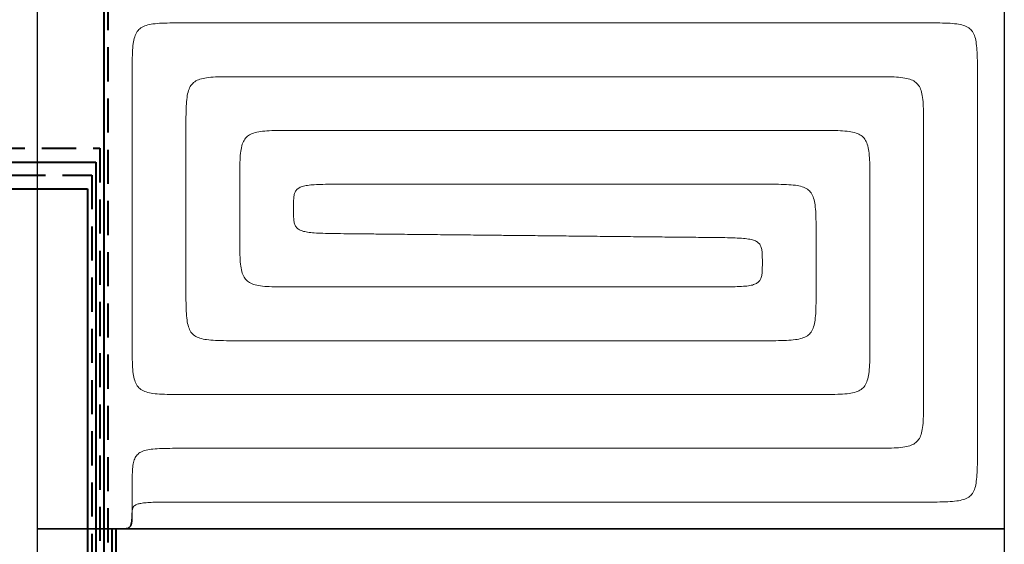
# Model space of a CAD drawing. Header units: millimetres. Extents: x 206445 to 335272, y 14092 to 100072.
# Tile 36 of 38: x 323040 to 326702, y 53362 to 55313. Entities that reach past the tile are written whole.
import ezdxf
from ezdxf.lldxf.tags import DXFTag

# ---------------------------------------------------------------- set-up
doc = ezdxf.new("R2010")
doc.units = ezdxf.units.MM
doc.linetypes.add('DASHED', pattern=[19.05, 12.7, -6.35])
doc.layers.add('IS_Ogrzewanie_płaszczyznowe', color=7, linetype='SOLID', true_color=0x008000)
doc.layers.add('IS_Powrót', color=5, linetype='DASHED', lineweight=35, true_color=0x0000ff)
doc.layers.add('IS_Zasilanie', color=1, linetype='SOLID', lineweight=35, true_color=0xff0000)
doc.layers.add('IS_Rys.pętli_o.p._Powrót', color=251, linetype='DASH', lineweight=0)
doc.layers.add('IS_Rys.pętli_o.p._Zasilanie', color=76, linetype='SOLID', lineweight=0)
tags = doc.linetypes.add('DASH', pattern=[15, 10, -5]).pattern_tags.tags
tags[6:7] = [DXFTag(74, 4), DXFTag(75, 0), DXFTag(340, '0'), DXFTag(46, 0.0), DXFTag(50, 0.0), DXFTag(44, 0.0), DXFTag(45, 0.0)]
tags[4:5] = [DXFTag(74, 4), DXFTag(75, 0), DXFTag(340, '0'), DXFTag(46, 0.0), DXFTag(50, 0.0), DXFTag(44, 0.0), DXFTag(45, 0.0)]
tags = doc.linetypes.add('SOLID', pattern=[10, 10, 0]).pattern_tags.tags
tags[6:7] = [DXFTag(74, 4), DXFTag(75, 0), DXFTag(340, '0'), DXFTag(46, 0.0), DXFTag(50, 0.0), DXFTag(44, 0.0), DXFTag(45, 0.0)]
tags[4:5] = [DXFTag(74, 4), DXFTag(75, 0), DXFTag(340, '0'), DXFTag(46, 0.0), DXFTag(50, 0.0), DXFTag(44, 0.0), DXFTag(45, 0.0)]

msp = doc.modelspace()

# ---------------------------------------------------------------- linework, layer by layer
at = {"layer": 'IS_Ogrzewanie_płaszczyznowe'}
for p, q in [((323106.5, 53418.7), (323106.5, 55400.7)), ((326702.2, 55400.7), (326702.2, 53418.7)), ((326702.2, 53418.7), (323106.5, 53418.7)), ((323106.5, 51436.7), (323106.5, 53418.7)), ((323106.5, 53418.7), (326702.2, 53418.7)), ((326702.2, 53418.7), (326702.2, 51436.7))]:
    msp.add_line(p, q, dxfattribs=at)
at = {"layer": 'IS_Powrót', "color": 4, "lineweight": 40, "ltscale": 10}
for p, q in [((323367.9, 55400.7), (323367.9, 46915.3)), ((320645.9, 54834.5), (323337.6, 54834.5)), ((323337.6, 54834.5), (323337.6, 46945.6)), ((320341.7, 54734.5), (323307.6, 54734.5)), ((323307.6, 54734.5), (323307.6, 46975.6)), ((323397.9, 53418.7), (323397.9, 46885.3))]:
    msp.add_line(p, q, dxfattribs=at)
at = {"layer": 'IS_Rys.pętli_o.p._Powrót', "ltscale": 10}
for points, knots in [([(323858.2, 55100.7), (323841.6, 55100.7), (323811.5, 55100.8), (323770.4, 55100), (323737.3, 55097.6), (323711.1, 55092.5), (323690.5, 55083.4), (323675.6, 55068.5), (323666.5, 55047.9), (323661.4, 55021.7), (323658.9, 54988.6), (323658.2, 54947.5), (323658.2, 54917.3), (323658.2, 54900.7)], [0, 0, 0, 0, 4.973727, 9.047211, 12.320392, 14.919985, 17.03704, 18.970826, 21.087881, 23.687474, 26.960655, 31.034139, 36.007866, 36.007866, 36.007866, 36.007866]), ([(326202.2, 55100.7), (326184, 55100.7), (326115.9, 55100.7), (325973.3, 55100.7), (325756.7, 55100.7), (325487.2, 55100.7), (325186.1, 55100.7), (324874.4, 55100.7), (324573.2, 55100.7), (324303.8, 55100.7), (324087.2, 55100.7), (323944.5, 55100.7), (323876.4, 55100.7), (323858.2, 55100.7)], [0, 0, 0, 0, 5.459377, 20.428637, 42.794473, 70.443576, 101.262641, 133.138359, 163.957424, 191.606527, 213.972363, 228.941623, 234.401, 234.401, 234.401, 234.401]), ([(326402.2, 54900.7), (326402.2, 54917.3), (326402.2, 54947.5), (326401.5, 54988.6), (326399, 55021.7), (326394, 55047.9), (326384.8, 55068.5), (326370, 55083.4), (326349.4, 55092.5), (326323.1, 55097.6), (326290, 55100), (326249, 55100.8), (326218.8, 55100.7), (326202.2, 55100.7)], [0, 0, 0, 0, 4.973727, 9.047211, 12.320392, 14.919985, 17.03704, 18.970826, 21.087881, 23.687474, 26.960655, 31.034139, 36.007866, 36.007866, 36.007866, 36.007866]), ([(323658.2, 54900.7), (323658.2, 54896.2), (323658.2, 54879.3), (323658.2, 54843.9), (323658.2, 54790.1), (323658.2, 54723.2), (323658.2, 54648.4), (323658.2, 54571.1), (323658.2, 54496.3), (323658.2, 54429.4), (323658.2, 54375.6), (323658.2, 54340.2), (323658.2, 54323.3), (323658.2, 54318.7)], [0, 0, 0, 0, 1.355522, 5.072276, 10.625545, 17.490609, 25.14275, 33.05725, 40.709391, 47.574455, 53.127724, 56.844478, 58.2, 58.2, 58.2, 58.2]), ([(326402.2, 53918.7), (326402.2, 53926.4), (326402.2, 53954.9), (326402.2, 54014.7), (326402.2, 54105.4), (326402.2, 54218.3), (326402.2, 54344.5), (326402.2, 54475), (326402.2, 54601.2), (326402.2, 54714.1), (326402.2, 54804.8), (326402.2, 54864.6), (326402.2, 54893.1), (326402.2, 54900.7)], [0, 0, 0, 0, 2.287153, 8.558377, 17.928325, 29.511645, 42.42299, 55.77701, 68.688355, 80.271675, 89.641623, 95.912847, 98.2, 98.2, 98.2, 98.2]), ([(324258.2, 54700.7), (324241.6, 54700.7), (324211.5, 54700.8), (324170.4, 54700.4), (324137.5, 54699.3), (324111.7, 54697.1), (324092, 54693.2), (324077.2, 54687.1), (324067.1, 54677.7), (324061.5, 54665.2), (324059, 54649.8), (324058.2, 54631), (324058.2, 54617.3), (324058.2, 54609.7)], [0, 0, 0, 0, 4.973709, 9.046116, 12.309409, 14.861422, 16.814802, 18.317084, 19.57966, 20.861909, 22.372751, 24.228552, 26.491637, 26.491637, 26.491637, 26.491637]), ([(325802.2, 54700.7), (325790.2, 54700.7), (325745.4, 54700.7), (325651.4, 54700.7), (325508.7, 54700.7), (325331.2, 54700.7), (325132.9, 54700.7), (324927.6, 54700.7), (324729.2, 54700.7), (324551.7, 54700.7), (324409, 54700.7), (324315.1, 54700.7), (324270.2, 54700.7), (324258.2, 54700.7)], [0, 0, 0, 0, 3.596116, 13.456436, 28.188913, 46.401503, 66.70216, 87.69884, 107.999497, 126.212087, 140.944564, 150.804884, 154.401, 154.401, 154.401, 154.401]), ([(326002.2, 54500.7), (326002.2, 54517.3), (326002.2, 54547.5), (326001.5, 54588.6), (325999, 54621.7), (325994, 54647.9), (325984.8, 54668.5), (325970, 54683.4), (325949.4, 54692.5), (325923.1, 54697.6), (325890, 54700), (325849, 54700.8), (325818.8, 54700.7), (325802.2, 54700.7)], [0, 0, 0, 0, 4.973727, 9.047211, 12.320392, 14.919985, 17.03704, 18.970826, 21.087881, 23.687474, 26.960655, 31.034139, 36.007866, 36.007866, 36.007866, 36.007866]), ([(324058.2, 54609.7), (324058.2, 54602.2), (324058.2, 54588.5), (324059, 54569.7), (324061.5, 54554.3), (324067.1, 54541.7), (324077.2, 54532.2), (324092, 54525.9), (324111.7, 54521.9), (324137.5, 54519.4), (324170.4, 54517.9), (324211.5, 54517.2), (324241.6, 54516.9), (324258.2, 54516.7)], [0, 0, 0, 0, 2.26324, 4.120124, 5.633857, 6.921266, 8.190331, 9.698447, 11.656027, 14.210637, 17.475269, 21.54817, 26.521949, 26.521949, 26.521949, 26.521949]), ([(324258.2, 54516.7), (324263.4, 54516.6), (324282.9, 54516.4), (324323.8, 54516), (324385.9, 54515.4), (324463.2, 54514.6), (324549.5, 54513.7), (324638.9, 54512.8), (324725.2, 54511.9), (324802.5, 54511.1), (324864.6, 54510.4), (324905.5, 54510), (324925, 54509.8), (324930.2, 54509.7)], [0, 0, 0, 0, 1.565259, 5.857097, 12.269609, 20.196888, 29.033026, 38.172118, 47.008256, 54.935535, 61.348047, 65.639886, 67.205144, 67.205144, 67.205144, 67.205144]), ([(326002.2, 54318.7), (326002.2, 54320.2), (326002.2, 54325.4), (326002.2, 54336.5), (326002.2, 54353.3), (326002.2, 54374.3), (326002.2, 54397.6), (326002.2, 54421.9), (326002.2, 54445.2), (326002.2, 54466.2), (326002.2, 54483), (326002.2, 54494), (326002.2, 54499.3), (326002.2, 54500.7)], [0, 0, 0, 0, 0.423892, 1.586176, 3.322765, 5.469572, 7.862509, 10.337491, 12.730428, 14.877235, 16.613824, 17.776108, 18.2, 18.2, 18.2, 18.2]), ([(323658.2, 54318.7), (323658.2, 54302.2), (323658.2, 54272), (323658.9, 54230.9), (323661.4, 54197.8), (323666.5, 54171.6), (323675.6, 54151), (323690.5, 54136.1), (323711.1, 54127), (323737.3, 54121.9), (323770.4, 54119.5), (323811.5, 54118.7), (323841.6, 54118.7), (323858.2, 54118.7)], [0, 0, 0, 0, 4.973727, 9.047211, 12.320392, 14.919985, 17.03704, 18.970826, 21.087881, 23.687474, 26.960655, 31.034139, 36.007866, 36.007866, 36.007866, 36.007866]), ([(325802.2, 54118.7), (325818.8, 54118.7), (325849, 54118.7), (325890, 54119.5), (325923.1, 54121.9), (325949.4, 54127), (325970, 54136.1), (325984.8, 54151), (325994, 54171.6), (325999, 54197.8), (326001.5, 54230.9), (326002.2, 54272), (326002.2, 54302.2), (326002.2, 54318.7)], [0, 0, 0, 0, 4.973727, 9.047211, 12.320392, 14.919985, 17.03704, 18.970826, 21.087881, 23.687474, 26.960655, 31.034139, 36.007866, 36.007866, 36.007866, 36.007866]), ([(323858.2, 54118.7), (323873.3, 54118.7), (323929.8, 54118.7), (324048.1, 54118.7), (324227.7, 54118.7), (324451.2, 54118.7), (324701, 54118.7), (324959.5, 54118.7), (325209.2, 54118.7), (325432.7, 54118.7), (325612.3, 54118.7), (325730.7, 54118.7), (325787.1, 54118.7), (325802.2, 54118.7)], [0, 0, 0, 0, 4.527747, 16.942536, 35.491693, 58.422539, 83.9824, 110.4186, 135.978461, 158.909307, 177.458464, 189.873253, 194.401, 194.401, 194.401, 194.401]), ([(326202.2, 53718.7), (326218.8, 53718.7), (326249, 53718.7), (326290, 53719.5), (326323.1, 53721.9), (326349.4, 53727), (326370, 53736.1), (326384.8, 53751), (326394, 53771.6), (326399, 53797.8), (326401.5, 53830.9), (326402.2, 53872), (326402.2, 53902.2), (326402.2, 53918.7)], [0, 0, 0, 0, 4.973727, 9.047211, 12.320392, 14.919985, 17.03704, 18.970826, 21.087881, 23.687474, 26.960655, 31.034139, 36.007866, 36.007866, 36.007866, 36.007866]), ([(323458.2, 53568.7), (323458.2, 53581.2), (323458.2, 53603.8), (323458.9, 53634.6), (323461.4, 53659.6), (323466.6, 53679.5), (323476.2, 53695.2), (323491.2, 53706), (323511.4, 53712.6), (323537.4, 53716.4), (323570.4, 53718.2), (323611.5, 53718.8), (323641.6, 53718.7), (323658.2, 53718.7)], [0, 0, 0, 0, 3.730308, 6.786214, 9.248352, 11.232424, 12.932028, 14.641269, 16.669656, 19.243106, 22.510836, 26.583726, 31.557443, 31.557443, 31.557443, 31.557443]), ([(323658.2, 53718.7), (323678, 53718.7), (323751.9, 53718.7), (323906.7, 53718.7), (324141.8, 53718.7), (324434.2, 53718.7), (324761.1, 53718.7), (325099.4, 53718.7), (325426.2, 53718.7), (325718.7, 53718.7), (325953.7, 53718.7), (326108.6, 53718.7), (326182.5, 53718.7), (326202.2, 53718.7)], [0, 0, 0, 0, 5.925192, 22.171687, 46.445863, 76.454095, 109.902761, 144.498239, 177.946905, 207.955137, 232.229313, 248.475808, 254.401, 254.401, 254.401, 254.401]), ([(323422, 53418.7), (323425, 53418.7), (323430.5, 53418.7), (323438.1, 53419.3), (323444.5, 53421.4), (323449.6, 53426.1), (323453, 53433.7), (323455.2, 53444.3), (323456.7, 53458.9), (323457.6, 53478.2), (323458.1, 53502.9), (323458.2, 53533.7), (323458.2, 53556.3), (323458.2, 53568.7)], [0, 0, 0, 0, 0.899689, 1.640448, 2.267895, 2.888257, 3.6575, 4.712447, 6.153271, 8.060507, 10.506582, 13.560736, 17.291015, 17.291015, 17.291015, 17.291015]), ([(323385.9, 53418.7), (323386.1, 53418.7), (323387.2, 53418.7), (323389.4, 53418.7), (323392.7, 53418.7), (323396.9, 53418.7), (323401.5, 53418.7), (323406.4, 53418.7), (323411, 53418.7), (323415.2, 53418.7), (323418.5, 53418.7), (323420.7, 53418.7), (323421.8, 53418.7), (323422, 53418.7)], [0, 0, 0, 0, 0.084254, 0.315274, 0.660445, 1.087153, 1.562782, 2.054718, 2.530347, 2.957055, 3.302226, 3.533246, 3.6175, 3.6175, 3.6175, 3.6175])]:
    msp.add_open_spline(points, degree=3, knots=knots, dxfattribs=at)
at = {"layer": 'IS_Rys.pętli_o.p._Zasilanie', "ltscale": 10}
for points, knots in [([(323658.2, 55300.7), (323641.6, 55300.7), (323611.5, 55300.8), (323570.4, 55300), (323537.3, 55297.6), (323511.1, 55292.5), (323490.5, 55283.4), (323475.6, 55268.5), (323466.5, 55247.9), (323461.4, 55221.7), (323458.9, 55188.6), (323458.2, 55147.5), (323458.2, 55117.3), (323458.2, 55100.7)], [0, 0, 0, 0, 4.973727, 9.047211, 12.320392, 14.919985, 17.03704, 18.970826, 21.087881, 23.687474, 26.960655, 31.034139, 36.007866, 36.007866, 36.007866, 36.007866]), ([(326402.2, 55300.7), (326380.9, 55300.7), (326301.2, 55300.7), (326134.2, 55300.7), (325880.6, 55300.7), (325565.2, 55300.7), (325212.7, 55300.7), (324847.8, 55300.7), (324495.2, 55300.7), (324179.8, 55300.7), (323926.2, 55300.7), (323759.2, 55300.7), (323679.5, 55300.7), (323658.2, 55300.7)], [0, 0, 0, 0, 6.391008, 23.914738, 50.097252, 82.464613, 118.542881, 155.858119, 191.936387, 224.303748, 250.486262, 268.009992, 274.401, 274.401, 274.401, 274.401]), ([(326602.2, 55100.7), (326602.2, 55117.3), (326602.2, 55147.5), (326601.5, 55188.6), (326599, 55221.7), (326594, 55247.9), (326584.8, 55268.5), (326570, 55283.4), (326549.4, 55292.5), (326523.1, 55297.6), (326490, 55300), (326449, 55300.8), (326418.8, 55300.7), (326402.2, 55300.7)], [0, 0, 0, 0, 4.973727, 9.047211, 12.320392, 14.919985, 17.03704, 18.970826, 21.087881, 23.687474, 26.960655, 31.034139, 36.007866, 36.007866, 36.007866, 36.007866]), ([(323458.2, 55100.7), (323458.2, 55093.1), (323458.2, 55064.6), (323458.2, 55004.8), (323458.2, 54914.1), (323458.2, 54801.2), (323458.2, 54675), (323458.2, 54544.5), (323458.2, 54418.3), (323458.2, 54305.4), (323458.2, 54214.7), (323458.2, 54154.9), (323458.2, 54126.4), (323458.2, 54118.7)], [0, 0, 0, 0, 2.287153, 8.558377, 17.928325, 29.511645, 42.42299, 55.77701, 68.688355, 80.271675, 89.641623, 95.912847, 98.2, 98.2, 98.2, 98.2]), ([(326602.2, 53718.7), (326602.2, 53729.5), (326602.2, 53769.6), (326602.2, 53853.7), (326602.2, 53981.4), (326602.2, 54140.3), (326602.2, 54317.9), (326602.2, 54501.6), (326602.2, 54679.2), (326602.2, 54838.1), (326602.2, 54965.8), (326602.2, 55049.9), (326602.2, 55090), (326602.2, 55100.7)], [0, 0, 0, 0, 3.218783, 12.044478, 25.231104, 41.532682, 59.703231, 78.496769, 96.667318, 112.968896, 126.155522, 134.981217, 138.2, 138.2, 138.2, 138.2]), ([(324058.2, 54900.7), (324041.6, 54900.7), (324011.5, 54900.8), (323970.4, 54900), (323937.3, 54897.6), (323911.1, 54892.5), (323890.5, 54883.4), (323875.6, 54868.5), (323866.5, 54847.9), (323861.4, 54821.7), (323858.9, 54788.6), (323858.2, 54747.5), (323858.2, 54717.3), (323858.2, 54700.7)], [0, 0, 0, 0, 4.973727, 9.047211, 12.320392, 14.919985, 17.03704, 18.970826, 21.087881, 23.687474, 26.960655, 31.034139, 36.007866, 36.007866, 36.007866, 36.007866]), ([(326002.2, 54900.7), (325987.1, 54900.7), (325930.7, 54900.7), (325812.3, 54900.7), (325632.7, 54900.7), (325409.2, 54900.7), (325159.5, 54900.7), (324901, 54900.7), (324651.2, 54900.7), (324427.7, 54900.7), (324248.1, 54900.7), (324129.8, 54900.7), (324073.3, 54900.7), (324058.2, 54900.7)], [0, 0, 0, 0, 4.527747, 16.942536, 35.491693, 58.422539, 83.9824, 110.4186, 135.978461, 158.909307, 177.458464, 189.873253, 194.401, 194.401, 194.401, 194.401]), ([(326202.2, 54700.7), (326202.2, 54717.3), (326202.2, 54747.5), (326201.5, 54788.6), (326199, 54821.7), (326194, 54847.9), (326184.8, 54868.5), (326170, 54883.4), (326149.4, 54892.5), (326123.1, 54897.6), (326090, 54900), (326049, 54900.8), (326018.8, 54900.7), (326002.2, 54900.7)], [0, 0, 0, 0, 4.973727, 9.047211, 12.320392, 14.919985, 17.03704, 18.970826, 21.087881, 23.687474, 26.960655, 31.034139, 36.007866, 36.007866, 36.007866, 36.007866]), ([(323858.2, 54700.7), (323858.2, 54699.3), (323858.2, 54694), (323858.2, 54683), (323858.2, 54666.2), (323858.2, 54645.2), (323858.2, 54621.9), (323858.2, 54597.6), (323858.2, 54574.3), (323858.2, 54553.3), (323858.2, 54536.5), (323858.2, 54525.4), (323858.2, 54520.2), (323858.2, 54518.7)], [0, 0, 0, 0, 0.423892, 1.586176, 3.322765, 5.469572, 7.862509, 10.337491, 12.730428, 14.877235, 16.613824, 17.776108, 18.2, 18.2, 18.2, 18.2]), ([(326202.2, 54118.7), (326202.2, 54123.3), (326202.2, 54140.2), (326202.2, 54175.6), (326202.2, 54229.4), (326202.2, 54296.3), (326202.2, 54371.1), (326202.2, 54448.4), (326202.2, 54523.2), (326202.2, 54590.1), (326202.2, 54643.9), (326202.2, 54679.3), (326202.2, 54696.2), (326202.2, 54700.7)], [0, 0, 0, 0, 1.355522, 5.072276, 10.625545, 17.490609, 25.14275, 33.05725, 40.709391, 47.574455, 53.127724, 56.844478, 58.2, 58.2, 58.2, 58.2]), ([(323858.2, 54518.7), (323858.2, 54502.2), (323858.2, 54472), (323858.9, 54430.9), (323861.4, 54397.8), (323866.5, 54371.6), (323875.6, 54351), (323890.5, 54336.1), (323911.1, 54327), (323937.3, 54321.9), (323970.4, 54319.5), (324011.5, 54318.7), (324041.6, 54318.7), (324058.2, 54318.7)], [0, 0, 0, 0, 4.973727, 9.047211, 12.320392, 14.919985, 17.03704, 18.970826, 21.087881, 23.687474, 26.960655, 31.034139, 36.007866, 36.007866, 36.007866, 36.007866]), ([(325602.2, 54502.8), (325597, 54502.9), (325577.5, 54503.1), (325536.6, 54503.5), (325474.5, 54504.1), (325397.2, 54504.9), (325310.9, 54505.8), (325221.5, 54506.7), (325135.2, 54507.6), (325058, 54508.4), (324995.9, 54509.1), (324955, 54509.5), (324935.4, 54509.7), (324930.2, 54509.7)], [0, 0, 0, 0, 1.565259, 5.857097, 12.269609, 20.196888, 29.033026, 38.172118, 47.008256, 54.935535, 61.348047, 65.639886, 67.205144, 67.205144, 67.205144, 67.205144]), ([(325802.2, 54409.7), (325802.2, 54417.3), (325802.2, 54431), (325801.5, 54449.8), (325799, 54465.2), (325793.4, 54477.8), (325783.2, 54487.3), (325768.5, 54493.6), (325748.8, 54497.6), (325722.9, 54500.1), (325690, 54501.6), (325649, 54502.3), (325618.8, 54502.6), (325602.2, 54502.8)], [0, 0, 0, 0, 2.26324, 4.120124, 5.633857, 6.921266, 8.190331, 9.698447, 11.656027, 14.210637, 17.475269, 21.54817, 26.521949, 26.521949, 26.521949, 26.521949]), ([(325602.2, 54318.7), (325618.8, 54318.7), (325649, 54318.7), (325690, 54319.1), (325722.9, 54320.2), (325748.8, 54322.4), (325768.5, 54326.3), (325783.2, 54332.4), (325793.4, 54341.8), (325799, 54354.3), (325801.5, 54369.7), (325802.2, 54388.5), (325802.2, 54402.2), (325802.2, 54409.7)], [0, 0, 0, 0, 4.973709, 9.046116, 12.309409, 14.861422, 16.814802, 18.317084, 19.57966, 20.861909, 22.372751, 24.228552, 26.491637, 26.491637, 26.491637, 26.491637]), ([(324058.2, 54318.7), (324070.2, 54318.7), (324115.1, 54318.7), (324209, 54318.7), (324351.7, 54318.7), (324529.2, 54318.7), (324727.6, 54318.7), (324932.9, 54318.7), (325131.2, 54318.7), (325308.7, 54318.7), (325451.4, 54318.7), (325545.4, 54318.7), (325590.2, 54318.7), (325602.2, 54318.7)], [0, 0, 0, 0, 3.596116, 13.456436, 28.188913, 46.401503, 66.70216, 87.69884, 107.999497, 126.212087, 140.944564, 150.804884, 154.401, 154.401, 154.401, 154.401]), ([(323458.2, 54118.7), (323458.2, 54102.2), (323458.2, 54072), (323458.9, 54030.9), (323461.4, 53997.8), (323466.5, 53971.6), (323475.6, 53951), (323490.5, 53936.1), (323511.1, 53927), (323537.3, 53921.9), (323570.4, 53919.5), (323611.5, 53918.7), (323641.6, 53918.7), (323658.2, 53918.7)], [0, 0, 0, 0, 4.973727, 9.047211, 12.320392, 14.919985, 17.03704, 18.970826, 21.087881, 23.687474, 26.960655, 31.034139, 36.007866, 36.007866, 36.007866, 36.007866]), ([(326002.2, 53918.7), (326018.8, 53918.7), (326049, 53918.7), (326090, 53919.5), (326123.1, 53921.9), (326149.4, 53927), (326170, 53936.1), (326184.8, 53951), (326194, 53971.6), (326199, 53997.8), (326201.5, 54030.9), (326202.2, 54072), (326202.2, 54102.2), (326202.2, 54118.7)], [0, 0, 0, 0, 4.973727, 9.047211, 12.320392, 14.919985, 17.03704, 18.970826, 21.087881, 23.687474, 26.960655, 31.034139, 36.007866, 36.007866, 36.007866, 36.007866]), ([(323658.2, 53918.7), (323676.4, 53918.7), (323744.5, 53918.7), (323887.2, 53918.7), (324103.8, 53918.7), (324373.2, 53918.7), (324674.4, 53918.7), (324986.1, 53918.7), (325287.2, 53918.7), (325556.7, 53918.7), (325773.3, 53918.7), (325915.9, 53918.7), (325984, 53918.7), (326002.2, 53918.7)], [0, 0, 0, 0, 5.459377, 20.428637, 42.794473, 70.443576, 101.262641, 133.138359, 163.957424, 191.606527, 213.972363, 228.941623, 234.401, 234.401, 234.401, 234.401]), ([(326402.2, 53518.7), (326418.8, 53518.7), (326449, 53518.7), (326490, 53519.5), (326523.1, 53521.9), (326549.4, 53527), (326570, 53536.1), (326584.8, 53551), (326594, 53571.6), (326599, 53597.8), (326601.5, 53630.9), (326602.2, 53672), (326602.2, 53702.2), (326602.2, 53718.7)], [0, 0, 0, 0, 4.973727, 9.047211, 12.320392, 14.919985, 17.03704, 18.970826, 21.087881, 23.687474, 26.960655, 31.034139, 36.007866, 36.007866, 36.007866, 36.007866]), ([(323458.2, 53468.7), (323458.2, 53472.9), (323458.2, 53480.5), (323459, 53490.9), (323461.7, 53499.7), (323468, 53506.8), (323478.1, 53511.5), (323492.3, 53514.6), (323511.8, 53516.7), (323537.5, 53518), (323570.5, 53518.6), (323611.5, 53518.8), (323641.6, 53518.7), (323658.2, 53518.7)], [0, 0, 0, 0, 1.243517, 2.266968, 3.130694, 3.974586, 5.007917, 6.417394, 8.339442, 10.882687, 14.144174, 18.216386, 23.190091, 23.190091, 23.190091, 23.190091]), ([(323658.2, 53518.7), (323679.5, 53518.7), (323759.2, 53518.7), (323926.2, 53518.7), (324179.8, 53518.7), (324495.2, 53518.7), (324847.8, 53518.7), (325212.7, 53518.7), (325565.2, 53518.7), (325880.6, 53518.7), (326134.2, 53518.7), (326301.2, 53518.7), (326380.9, 53518.7), (326402.2, 53518.7)], [0, 0, 0, 0, 6.391008, 23.914738, 50.097252, 82.464613, 118.542881, 155.858119, 191.936387, 224.303748, 250.486262, 268.009992, 274.401, 274.401, 274.401, 274.401]), ([(323372, 53418.7), (323379.2, 53418.7), (323392.2, 53418.7), (323409.9, 53418.9), (323424.1, 53419.5), (323435.2, 53420.8), (323443.8, 53422.9), (323450.2, 53426.4), (323454.5, 53431.6), (323456.8, 53438.4), (323457.9, 53446.8), (323458.2, 53457.1), (323458.2, 53464.6), (323458.2, 53468.7)], [0, 0, 0, 0, 2.143048, 3.897822, 5.304591, 6.407567, 7.261156, 7.942323, 8.561668, 9.240222, 10.064628, 11.083668, 12.327111, 12.327111, 12.327111, 12.327111]), ([(323285.9, 53418.7), (323286.5, 53418.7), (323289, 53418.7), (323294.3, 53418.7), (323302.2, 53418.7), (323312.1, 53418.7), (323323.2, 53418.7), (323334.7, 53418.7), (323345.8, 53418.7), (323355.7, 53418.7), (323363.6, 53418.7), (323368.9, 53418.7), (323371.4, 53418.7), (323372, 53418.7)], [0, 0, 0, 0, 0.200708, 0.751037, 1.573293, 2.589782, 3.722812, 4.894688, 6.027718, 7.044207, 7.866463, 8.416792, 8.6175, 8.6175, 8.6175, 8.6175])]:
    msp.add_open_spline(points, degree=3, knots=knots, dxfattribs=at)
at = {"layer": 'IS_Zasilanie', "color": 30, "lineweight": 40, "ltscale": 10}
for p, q in [((323352.9, 55400.7), (323352.9, 46930.3)), ((320660.9, 54783.1), (323322.6, 54783.1)), ((323322.6, 54783.1), (323322.6, 46960.6)), ((320326.7, 54683.1), (323292.6, 54683.1)), ((323292.6, 54683.1), (323292.6, 46990.6)), ((323382.9, 53418.7), (323382.9, 46900.3))]:
    msp.add_line(p, q, dxfattribs=at)

doc.saveas('drawing.dxf')
